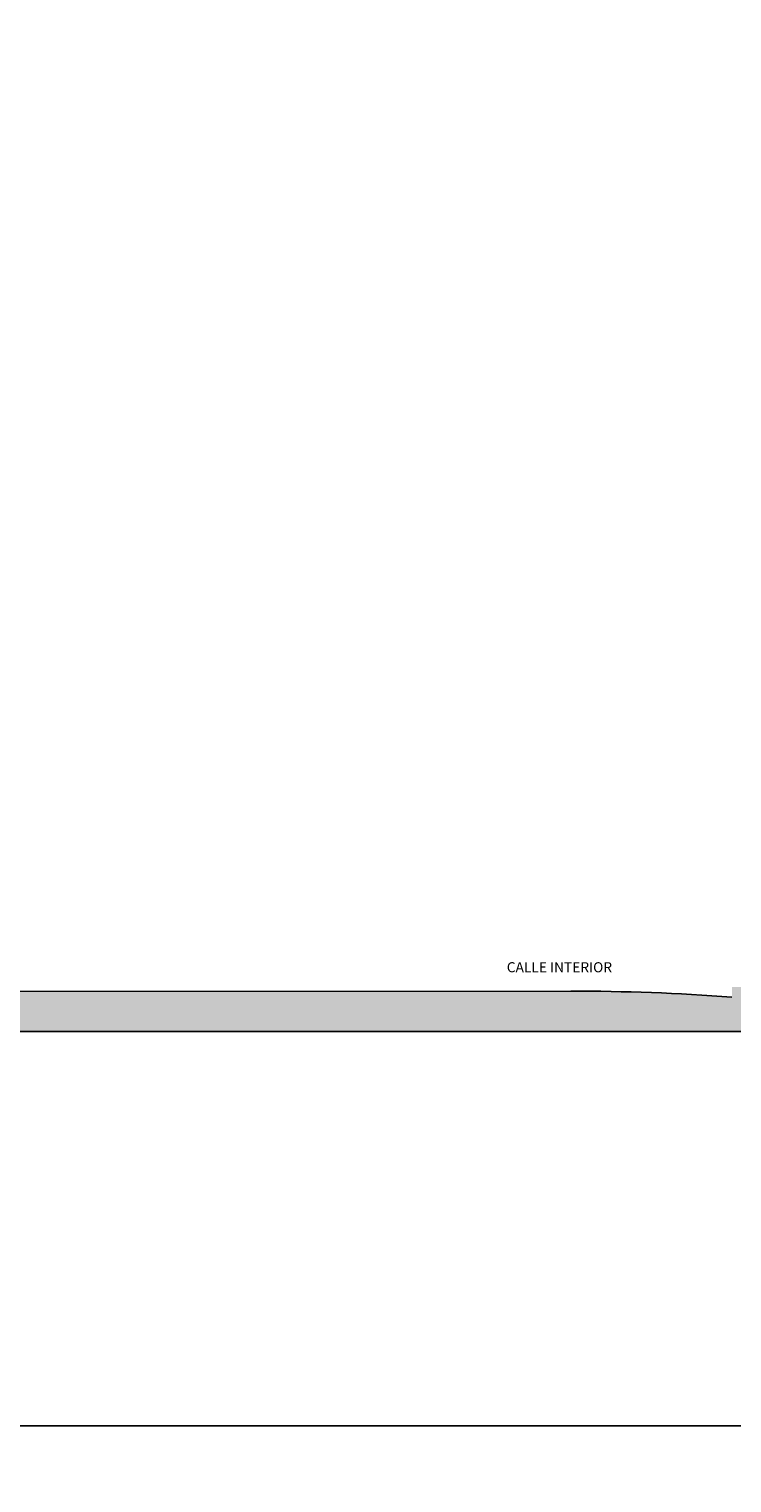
# Model space of a CAD drawing. Header units: metres. Extents: x -18231 to -17951, y 15132 to 15402.
# Tile 133 of 144: x -17997 to -17983, y 15344 to 15373. Entities that reach past the tile are written whole.
import ezdxf

# ---------------------------------------------------------------- set-up
doc = ezdxf.new("R2010")
doc.units = ezdxf.units.M
doc.layers.get('0').update_dxf_attribs({"color": 1})
for name, color, linetype in [('CORTADO', 192, 'Continuous'), ('HATCH', 251, 'Continuous'), ('TEXTOS', 1, 'Continuous')]:
    doc.layers.add(name, color=color, linetype=linetype)
doc.styles.add('Romans', font='arial.ttf', dxfattribs={"height": 0.2})

msp = doc.modelspace()

# ---------------------------------------------------------------- hatches: boundary and pattern name
at = {"layer": 'HATCH'}
h = msp.add_hatch(color=253, dxfattribs=at)
h.dxf.hatch_style = 1
h.paths.add_polyline_path([(-17978.644, 15360.274), (-17981.061, 15360.274), (-17981.061, 15354.274), (-17982.844, 15354.263), (-17982.844, 15354.063, 0.018826), (-17986.043, 15354.184), (-18001.404, 15354.171), (-18001.404, 15354.33), (-18002.412, 15354.33), (-18002.412, 15354.89), (-18002.712, 15354.89), (-18002.712, 15354.33), (-18004.16, 15354.33), (-18004.16, 15354.89), (-18004.46, 15354.89), (-18014.098, 15354.89), (-18014.098, 15354.885), (-18014.258, 15354.885), (-18014.258, 15354.89), (-18016.255, 15354.89), (-18016.255, 15354.885), (-18016.355, 15354.885), (-18020.954, 15354.89), (-18023.451, 15354.89), (-18023.451, 15354.692), (-18026.193, 15354.692), (-18026.194, 15354.517, 0.050097), (-18034.128, 15354.493), (-18034.128, 15354.692), (-18035.912, 15354.704), (-18035.912, 15360.704), (-18038.329, 15360.704), (-18038.329, 15353.384), (-17978.644, 15353.384)])
h.paths.add_polyline_path([(-18001.064, 15362.131), (-18002.209, 15362.131), (-18002.209, 15361.981), (-18001.823, 15361.339), (-18000.914, 15361.339), (-18000.914, 15361.838), (-18001.064, 15361.838)])
h.paths.add_polyline_path([(-18007.267, 15358.485), (-18016.065, 15358.485), (-18016.065, 15358.825), (-18016.215, 15358.825), (-18016.215, 15363.691), (-18016.365, 15363.691), (-18016.365, 15363.361), (-18020.954, 15362.223), (-18020.954, 15362.65), (-18021.314, 15362.65), (-18021.314, 15358.322), (-18021.329, 15358.322), (-18021.354, 15358.322), (-18021.354, 15354.89), (-18020.954, 15354.89), (-18020.954, 15358.805), (-18016.365, 15358.805), (-18016.365, 15358.485), (-18016.614, 15358.485), (-18016.614, 15358.285), (-18016.464, 15358.285), (-18016.464, 15358.136), (-18014.312, 15358.136), (-18008.593, 15358.136), (-18007.267, 15358.136)])
h.paths.add_polyline_path([(-18016.365, 15359.005), (-18020.954, 15359.005), (-18020.954, 15362.141), (-18016.365, 15363.279)], flags=16)
h.paths.add_polyline_path([(-18016.852, 15359.983), (-18018.749, 15359.983), (-18018.749, 15361.182), (-18016.852, 15361.182)], flags=0)
h.paths.add_polyline_path([(-18016.887, 15360.038), (-18018.714, 15360.038), (-18018.714, 15361.147), (-18016.887, 15361.147)], flags=0)
h.paths.add_polyline_path([(-18016.912, 15360.063), (-18018.689, 15360.063), (-18018.689, 15361.122), (-18016.912, 15361.122)], flags=0)
h.paths.add_polyline_path([(-18022.302, 15358.908), (-18022.308, 15358.914), (-18022.312, 15358.927), (-18022.312, 15358.931), (-18022.312, 15359.005), (-18022.522, 15359.005), (-18022.597, 15359.005), (-18022.627, 15359.005), (-18022.627, 15358.885), (-18023.161, 15358.885), (-18023.161, 15362.001), (-18021.314, 15362.001), (-18021.314, 15362.031), (-18025.663, 15362.031), (-18025.663, 15362.001), (-18023.311, 15362.001), (-18023.311, 15358.885), (-18023.311, 15358.885), (-18025.663, 15358.885), (-18025.663, 15358.685), (-18026.063, 15358.685), (-18026.063, 15358.011), (-18025.319, 15358.011), (-18025.319, 15358.685), (-18023.451, 15358.685), (-18023.451, 15357.287), (-18023.271, 15357.287), (-18023.271, 15357.327), (-18023.171, 15357.327), (-18023.171, 15357.287), (-18023.151, 15357.287), (-18023.151, 15357.424), (-18023.151, 15357.609), (-18023.151, 15357.649), (-18023.151, 15357.771), (-18023.151, 15358.685), (-18022.312, 15358.685), (-18022.312, 15358.729), (-18022.302, 15358.729)])
h.paths.add_polyline_path([(-18025.663, 15362.65), (-18026.063, 15362.65), (-18026.063, 15362.64), (-18026.063, 15361.226), (-18025.793, 15361.226), (-18025.793, 15361.122), (-18025.663, 15361.122)])
h.paths.add_polyline_path([(-18025.793, 15359.524), (-18026.063, 15359.524), (-18026.132, 15359.524), (-18026.512, 15359.524), (-18026.512, 15359.424), (-18026.132, 15359.424), (-18026.063, 15359.424), (-18025.793, 15359.424)], flags=17)
h.paths.add_polyline_path([(-18025.663, 15359.524), (-18025.793, 15359.524), (-18025.793, 15359.424), (-18026.063, 15359.424), (-18026.063, 15358.685), (-18025.663, 15358.685), (-18025.663, 15358.885)], flags=17)
h.paths.add_polyline_path([(-18016.464, 15358.285), (-18016.614, 15358.285), (-18016.614, 15358.026), (-18016.315, 15357.626), (-18016.315, 15357.327), (-18016.165, 15357.327), (-18016.165, 15357.626), (-18016.464, 15358.026)], flags=17)
h.paths.add_polyline_path([(-18007.267, 15359.394), (-18007.437, 15359.394), (-18007.776, 15359.144), (-18007.776, 15358.975), (-18007.567, 15358.975), (-18007.567, 15358.485), (-18007.267, 15358.485)], flags=17)
h.paths.add_polyline_path([(-17997.17, 15358.985), (-17997.669, 15358.985), (-17997.669, 15358.435), (-17997.17, 15358.435)], flags=17)

# ---------------------------------------------------------------- linework, layer by layer
for points in [[(-17950.733, 15402.127), (-18070.692, 15402.127), (-18070.692, 15345.555), (-17950.733, 15345.555)], [(-17950.733, 15345.555), (-18070.692, 15345.555), (-18070.692, 15288.982), (-17950.733, 15288.982)]]:
    msp.add_lwpolyline(points, close=True)
at = {"layer": 'CORTADO'}
msp.add_line((-17986.043, 15354.184), (-18001.404, 15354.171), dxfattribs=at)
msp.add_arc((-17986.043, 15311.657), 42.527, 85.686, 90, dxfattribs=at)
at = {"layer": 'HATCH'}
msp.add_line((-18038.329, 15353.384), (-17978.644, 15353.384), dxfattribs=at)

# ---------------------------------------------------------------- texts
at = {"layer": 'TEXTOS', "insert": (-17985.222, 15354.757), "char_height": 0.2, "attachment_point": 3, "style": 'Romans'}
msp.add_mtext_dynamic_manual_height_columns('CALLE INTERIOR', width=5.30139, gutter_width=0.5, heights=[0], dxfattribs=at)

doc.saveas('drawing.dxf')
